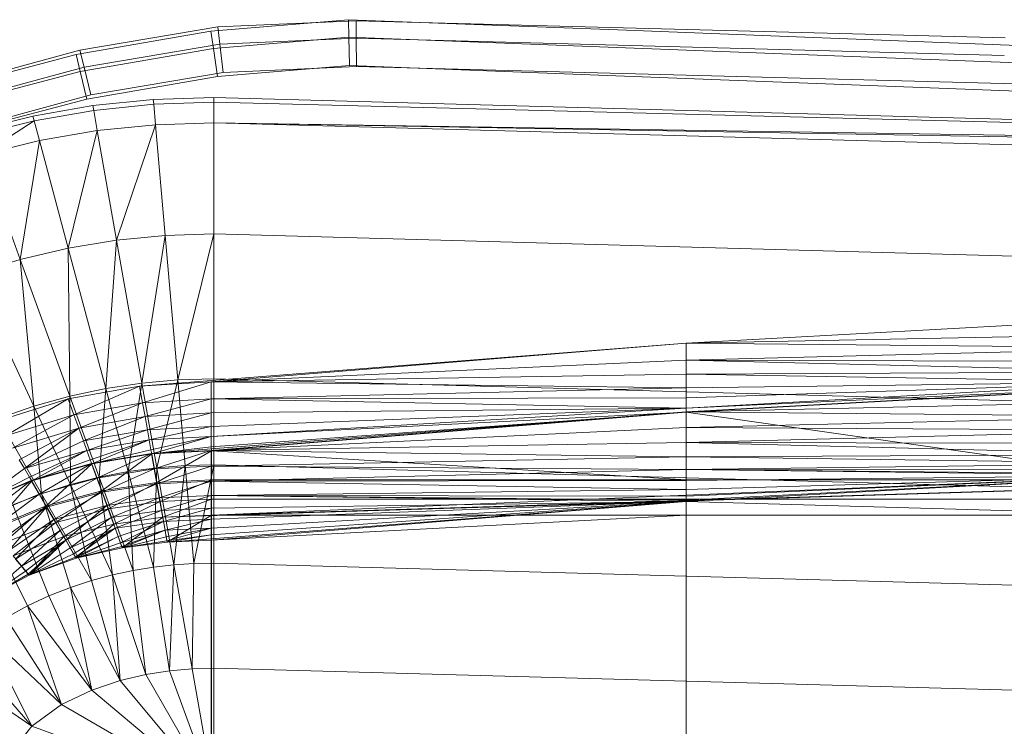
# Model space of a CAD drawing. Header units: metres. Extents: x 391.1 to 427.5, y 12.8 to 28.4.
# Tile 134 of 149: x 406.619 to 406.857, y 27.339 to 27.509. Entities that reach past the tile are written whole.
import ezdxf

# ---------------------------------------------------------------- set-up
doc = ezdxf.new("R2010")
doc.units = ezdxf.units.M
doc.layers.add('A-DETL-____-MBND', color=7, linetype='Continuous', lineweight=18)

# ---------------------------------------------------------------- blocks, each defined once
blk = doc.blocks.new('Family - Inodor PA-152420-03_TEL_P0A')
at = {"layer": 'A-DETL-____-MBND', "color": 253, "true_color": 0xaaaaaa}
for p, q in [((0.2158, 0.38396), (0.24905, 0.38674)), ((0.2158, 0.38396), (0.24905, 0.38674)), ((0.25093, 0.38648), (0.21744, 0.38501)), ((0.25093, 0.38648), (0.21744, 0.38501)), ((0.24905, 0.38674), (0.24916, 0.38251)), ((0.24916, 0.38251), (0.24905, 0.38674)), ((0.24905, 0.38674), (0.31422, 0.38426)), ((0.24905, 0.38674), (0.31422, 0.38426)), ((0.40793, 0.38234), (0.25093, 0.38648)), ((0.25093, 0.38648), (0.25097, 0.38225)), ((0.40793, 0.38234), (0.25093, 0.38648)), ((0.25097, 0.38225), (0.25093, 0.38648)), ((0.18317, 0.37834), (0.2158, 0.38396)), ((0.18317, 0.37834), (0.2158, 0.38396)), ((0.21744, 0.38501), (0.18411, 0.3794)), ((0.21744, 0.38501), (0.18411, 0.3794)), ((0.2158, 0.38396), (0.2164, 0.37977)), ((0.2164, 0.37977), (0.2158, 0.38396)), ((0.21744, 0.38501), (0.21793, 0.3808)), ((0.21793, 0.3808), (0.21744, 0.38501)), ((0.31422, 0.38426), (0.50472, 0.37687)), ((0.31422, 0.38426), (0.50472, 0.37687)), ((0.2164, 0.37977), (0.24916, 0.38251)), ((0.2164, 0.37977), (0.24916, 0.38251)), ((0.25097, 0.38225), (0.21793, 0.3808)), ((0.25097, 0.38225), (0.21793, 0.3808)), ((0.24916, 0.38251), (0.24933, 0.37566)), ((0.24933, 0.37566), (0.24916, 0.38251)), ((0.24916, 0.38251), (0.31404, 0.38004)), ((0.24916, 0.38251), (0.31404, 0.38004)), ((0.40776, 0.37812), (0.25097, 0.38225)), ((0.25097, 0.38225), (0.25103, 0.37541)), ((0.40776, 0.37812), (0.25097, 0.38225)), ((0.25103, 0.37541), (0.25097, 0.38225)), ((0.18411, 0.3794), (0.15186, 0.3706)), ((0.18411, 0.3794), (0.15186, 0.3706)), ((0.18411, 0.3794), (0.18512, 0.37527)), ((0.18512, 0.37527), (0.18411, 0.3794)), ((0.18417, 0.37421), (0.2164, 0.37977)), ((0.18417, 0.37421), (0.2164, 0.37977)), ((0.21793, 0.3808), (0.18512, 0.37527)), ((0.21793, 0.3808), (0.18512, 0.37527)), ((0.2164, 0.37977), (0.21736, 0.37298)), ((0.21736, 0.37298), (0.2164, 0.37977)), ((0.21793, 0.3808), (0.21873, 0.37399)), ((0.21873, 0.37399), (0.21793, 0.3808)), ((0.31404, 0.38004), (0.50425, 0.37265)), ((0.31404, 0.38004), (0.50425, 0.37265)), ((0.15122, 0.3699), (0.18317, 0.37834)), ((0.15122, 0.3699), (0.18317, 0.37834)), ((0.18317, 0.37834), (0.18417, 0.37421)), ((0.18417, 0.37421), (0.18317, 0.37834)), ((0.15261, 0.36588), (0.18417, 0.37421)), ((0.15261, 0.36588), (0.18417, 0.37421)), ((0.18512, 0.37527), (0.15326, 0.36659)), ((0.18512, 0.37527), (0.15326, 0.36659)), ((0.18417, 0.37421), (0.18578, 0.36754)), ((0.18578, 0.36754), (0.18417, 0.37421)), ((0.18512, 0.37527), (0.18674, 0.3686)), ((0.18674, 0.3686), (0.18512, 0.37527)), ((0.24933, 0.37566), (0.21736, 0.37298)), ((0.21736, 0.37298), (0.24933, 0.37566)), ((0.24933, 0.37566), (0.21736, 0.37298)), ((0.24933, 0.37566), (0.21736, 0.37298)), ((0.25103, 0.37541), (0.21873, 0.37399)), ((0.25103, 0.37541), (0.21873, 0.37399)), ((0.31375, 0.3732), (0.24933, 0.37566)), ((0.24933, 0.37566), (0.31375, 0.3732)), ((0.31375, 0.3732), (0.24933, 0.37566)), ((0.31375, 0.3732), (0.24933, 0.37566)), ((0.40749, 0.37128), (0.25103, 0.37541)), ((0.40749, 0.37128), (0.25103, 0.37541)), ((0.21736, 0.37298), (0.18578, 0.36754)), ((0.18578, 0.36754), (0.21736, 0.37298)), ((0.21736, 0.37298), (0.18578, 0.36754)), ((0.21736, 0.37298), (0.18578, 0.36754)), ((0.21873, 0.37399), (0.18674, 0.3686)), ((0.21873, 0.37399), (0.18674, 0.3686)), ((0.5035, 0.36584), (0.31375, 0.3732)), ((0.31375, 0.3732), (0.5035, 0.36584)), ((0.5035, 0.36584), (0.31375, 0.3732)), ((0.5035, 0.36584), (0.31375, 0.3732)), ((0.72691, 0.36417), (0.40749, 0.37128)), ((0.72691, 0.36417), (0.40749, 0.37128)), ((0.18578, 0.36754), (0.15485, 0.35938)), ((0.15485, 0.35938), (0.18578, 0.36754)), ((0.18578, 0.36754), (0.15485, 0.35938)), ((0.18578, 0.36754), (0.15485, 0.35938)), ((0.18674, 0.3686), (0.15553, 0.36009)), ((0.18674, 0.3686), (0.15553, 0.36009)), ((0.18724, 0.36596), (0.20186, 0.36747)), ((0.20186, 0.36747), (0.21652, 0.36797)), ((0.20196, 0.36629), (0.20186, 0.36747)), ((0.21652, 0.36797), (0.21652, 0.36678)), ((0.21652, 0.36797), (0.7262, 0.35389)), ((0.1727, 0.36344), (0.18724, 0.36596)), ((0.18745, 0.36479), (0.17301, 0.36229)), ((0.18745, 0.36479), (0.18724, 0.36596)), ((0.20196, 0.36629), (0.18745, 0.36479)), ((0.1883, 0.35992), (0.18745, 0.36479)), ((0.21652, 0.36678), (0.20196, 0.36629)), ((0.20239, 0.36136), (0.20196, 0.36629)), ((0.7262, 0.35389), (0.21652, 0.36678)), ((0.21652, 0.36678), (0.21652, 0.36184)), ((0.1583, 0.35988), (0.1727, 0.36344)), ((0.17301, 0.36229), (0.1587, 0.35877)), ((0.17301, 0.36229), (0.16039, 0.35412)), ((0.17301, 0.36229), (0.1727, 0.36344)), ((0.17429, 0.35751), (0.17301, 0.36229)), ((0.1883, 0.35992), (0.17429, 0.35751)), ((0.1883, 0.35992), (0.18126, 0.3315)), ((0.20239, 0.36136), (0.1883, 0.35992)), ((0.19298, 0.33342), (0.1883, 0.35992)), ((0.20239, 0.36136), (0.19298, 0.33342)), ((0.21652, 0.36184), (0.20239, 0.36136)), ((0.20474, 0.33457), (0.20239, 0.36136)), ((0.7262, 0.35389), (0.21652, 0.36184)), ((0.7262, 0.35271), (0.21652, 0.36184)), ((0.7262, 0.34776), (0.21652, 0.36184)), ((0.21652, 0.33495), (0.21652, 0.36184)), ((0.17429, 0.35751), (0.16039, 0.35412)), ((0.17429, 0.35751), (0.16961, 0.32879)), ((0.18126, 0.3315), (0.17429, 0.35751)), ((0.16961, 0.32879), (0.16039, 0.35412)), ((0.20474, 0.33457), (0.19298, 0.33342)), ((0.20474, 0.33457), (0.19907, 0.29889)), ((0.21652, 0.33495), (0.20474, 0.33457)), ((0.20779, 0.29966), (0.20474, 0.33457)), ((0.21652, 0.33495), (0.20779, 0.29966)), ((0.7262, 0.32087), (0.21652, 0.33495)), ((0.21652, 0.29991), (0.21652, 0.33495)), ((0.18126, 0.3315), (0.16961, 0.32879)), ((0.19298, 0.33342), (0.18126, 0.3315)), ((0.19035, 0.29759), (0.18126, 0.3315)), ((0.18126, 0.3315), (0.18164, 0.29575)), ((0.19298, 0.33342), (0.19035, 0.29759)), ((0.19907, 0.29889), (0.19298, 0.33342)), ((0.16961, 0.32879), (0.15807, 0.32526)), ((0.18164, 0.29575), (0.16961, 0.32879)), ((0.16961, 0.32879), (0.17296, 0.29333)), ((0.17296, 0.29333), (0.15807, 0.32526)), ((0.44565, 0.31489), (0.33076, 0.30854)), ((0.44566, 0.31079), (0.33076, 0.30854)), ((0.44566, 0.31079), (0.33076, 0.30854)), ((0.33076, 0.30854), (0.19854, 0.29818)), ((0.33076, 0.30854), (0.21587, 0.2992)), ((0.33076, 0.30854), (0.21587, 0.2992)), ((0.44566, 0.30737), (0.33076, 0.30854)), ((0.33076, 0.30854), (0.44566, 0.30737)), ((0.33076, 0.30854), (0.33077, 0.30444)), ((0.33076, 0.30854), (0.33077, 0.30444)), ((0.44566, 0.30737), (0.33077, 0.30444)), ((0.44566, 0.30737), (0.33077, 0.30444)), ((0.33077, 0.30444), (0.21587, 0.2992)), ((0.33077, 0.30444), (0.21587, 0.2992)), ((0.44566, 0.30409), (0.33077, 0.30444)), ((0.33077, 0.30444), (0.44566, 0.30409)), ((0.33077, 0.30444), (0.44566, 0.30165)), ((0.33077, 0.30444), (0.44566, 0.30165)), ((0.33077, 0.30444), (0.33077, 0.30102)), ((0.33077, 0.30444), (0.33077, 0.30102)), ((0.33077, 0.30102), (0.21587, 0.2992)), ((0.33077, 0.30102), (0.21587, 0.2992)), ((0.44566, 0.30165), (0.33077, 0.30102)), ((0.44566, 0.30165), (0.33077, 0.30102)), ((0.44566, 0.2992), (0.33077, 0.30102)), ((0.33077, 0.30102), (0.44566, 0.2992)), ((0.33077, 0.30102), (0.33077, 0.29774)), ((0.33077, 0.30102), (0.33077, 0.29774)), ((0.19854, 0.29818), (0.18124, 0.29507)), ((0.19854, 0.29818), (0.18265, 0.29122)), ((0.19854, 0.29818), (0.18265, 0.29122)), ((0.19907, 0.29889), (0.19035, 0.29759)), ((0.19907, 0.29889), (0.19574, 0.27748)), ((0.21587, 0.2992), (0.19854, 0.29818)), ((0.21587, 0.2992), (0.19854, 0.29818)), ((0.19926, 0.29414), (0.19854, 0.29818)), ((0.19854, 0.29818), (0.19926, 0.29414)), ((0.20779, 0.29966), (0.19907, 0.29889)), ((0.20268, 0.27842), (0.19907, 0.29889)), ((0.21587, 0.2992), (0.19926, 0.29414)), ((0.21587, 0.2992), (0.19926, 0.29414)), ((0.20779, 0.29966), (0.20268, 0.27842)), ((0.21652, 0.29991), (0.20779, 0.29966)), ((0.2096, 0.27898), (0.20779, 0.29966)), ((0.33077, 0.29774), (0.21587, 0.2992)), ((0.21587, 0.2992), (0.33077, 0.29774)), ((0.21587, 0.2992), (0.21587, 0.2951)), ((0.21587, 0.2992), (0.21587, 0.2951)), ((0.7262, 0.28584), (0.21652, 0.29991)), ((0.21652, 0.27916), (0.21652, 0.29991)), ((0.44566, 0.2992), (0.33077, 0.29774)), ((0.44566, 0.2992), (0.33077, 0.29285)), ((0.44566, 0.2992), (0.33077, 0.29531)), ((0.44566, 0.2992), (0.33077, 0.29774)), ((0.44566, 0.2992), (0.33077, 0.29285)), ((0.44566, 0.2992), (0.33077, 0.29531)), ((0.44572, 0.2982), (0.33077, 0.29285)), ((0.44572, 0.2982), (0.33077, 0.29285)), ((0.44571, 0.29829), (0.33082, 0.29195)), ((0.44572, 0.2982), (0.33082, 0.29185)), ((0.44572, 0.2982), (0.33082, 0.29185)), ((0.18164, 0.29575), (0.17296, 0.29333)), ((0.19035, 0.29759), (0.18164, 0.29575)), ((0.18878, 0.27613), (0.18164, 0.29575)), ((0.18164, 0.29575), (0.1818, 0.27436)), ((0.19035, 0.29759), (0.18878, 0.27613)), ((0.19574, 0.27748), (0.19035, 0.29759)), ((0.33077, 0.29774), (0.21587, 0.2951)), ((0.33077, 0.29774), (0.21587, 0.2951)), ((0.33077, 0.29531), (0.33077, 0.29774)), ((0.33077, 0.29774), (0.33077, 0.29531)), ((0.18124, 0.29507), (0.16404, 0.28969)), ((0.17296, 0.29333), (0.16433, 0.29031)), ((0.18124, 0.29507), (0.16609, 0.28614)), ((0.18124, 0.29507), (0.16609, 0.28614)), ((0.1818, 0.27436), (0.17296, 0.29333)), ((0.17296, 0.29333), (0.17482, 0.27214)), ((0.18265, 0.29122), (0.18124, 0.29507)), ((0.18124, 0.29507), (0.18265, 0.29122)), ((0.19926, 0.29414), (0.18265, 0.29122)), ((0.19926, 0.29414), (0.18265, 0.29122)), ((0.19926, 0.29414), (0.18381, 0.28801)), ((0.19926, 0.29414), (0.18381, 0.28801)), ((0.21587, 0.2951), (0.19926, 0.29414)), ((0.21587, 0.2951), (0.19926, 0.29414)), ((0.19985, 0.29078), (0.19926, 0.29414)), ((0.19926, 0.29414), (0.19985, 0.29078)), ((0.21587, 0.2951), (0.19985, 0.29078)), ((0.21587, 0.2951), (0.19985, 0.29078)), ((0.33077, 0.29531), (0.21587, 0.2951)), ((0.33077, 0.29531), (0.21587, 0.2951)), ((0.33077, 0.29285), (0.21587, 0.2951)), ((0.21587, 0.2951), (0.33077, 0.29285)), ((0.21587, 0.2951), (0.21587, 0.29168)), ((0.21587, 0.2951), (0.21587, 0.29168)), ((0.33077, 0.29285), (0.33077, 0.29531)), ((0.33077, 0.29531), (0.33077, 0.29285)), ((0.44571, 0.29452), (0.33082, 0.29195)), ((0.44571, 0.29452), (0.33082, 0.29195)), ((0.18265, 0.29122), (0.16609, 0.28614)), ((0.18265, 0.29122), (0.16609, 0.28614)), ((0.18265, 0.29122), (0.1678, 0.28318)), ((0.18265, 0.29122), (0.1678, 0.28318)), ((0.18381, 0.28801), (0.18265, 0.29122)), ((0.18265, 0.29122), (0.18381, 0.28801)), ((0.19985, 0.29078), (0.18381, 0.28801)), ((0.19985, 0.29078), (0.18381, 0.28801)), ((0.19985, 0.29078), (0.18494, 0.28492)), ((0.19985, 0.29078), (0.18494, 0.28492)), ((0.21587, 0.29168), (0.19985, 0.29078)), ((0.21587, 0.29168), (0.19985, 0.29078)), ((0.20042, 0.28755), (0.19985, 0.29078)), ((0.19985, 0.29078), (0.20042, 0.28755)), ((0.21587, 0.29168), (0.20042, 0.28755)), ((0.21587, 0.29168), (0.20042, 0.28755)), ((0.33082, 0.29195), (0.20142, 0.28184)), ((0.33077, 0.29285), (0.21587, 0.29168)), ((0.33077, 0.29285), (0.21587, 0.28596)), ((0.33077, 0.29285), (0.21587, 0.2884)), ((0.33077, 0.29285), (0.21587, 0.29168)), ((0.33077, 0.29285), (0.21587, 0.28596)), ((0.33077, 0.29285), (0.21587, 0.2884)), ((0.33082, 0.29195), (0.21587, 0.28261)), ((0.33082, 0.29195), (0.21587, 0.28261)), ((0.33082, 0.29185), (0.21587, 0.28596)), ((0.33082, 0.29185), (0.21587, 0.28351)), ((0.33082, 0.29185), (0.21587, 0.28596)), ((0.33082, 0.29185), (0.21587, 0.28351)), ((0.21587, 0.2884), (0.21587, 0.29168)), ((0.21587, 0.29168), (0.21587, 0.2884)), ((0.33082, 0.29185), (0.21593, 0.28251)), ((0.33082, 0.29185), (0.21593, 0.28251)), ((0.33082, 0.29185), (0.33077, 0.29285)), ((0.33077, 0.29285), (0.33082, 0.29185)), ((0.44571, 0.29086), (0.33082, 0.29195)), ((0.33082, 0.29195), (0.44571, 0.29086)), ((0.33082, 0.29195), (0.33082, 0.28818)), ((0.33082, 0.29195), (0.33082, 0.28818)), ((0.44571, 0.27553), (0.33082, 0.29185)), ((0.33082, 0.29185), (0.33082, 0.27553)), ((0.33082, 0.29185), (0.44571, 0.27553)), ((0.33082, 0.29185), (0.33082, 0.27553)), ((0.44571, 0.29086), (0.33082, 0.28818)), ((0.44571, 0.29086), (0.33082, 0.28818)), ((0.17482, 0.27214), (0.16433, 0.29031)), ((0.21587, 0.2884), (0.20042, 0.28755)), ((0.21587, 0.2884), (0.20042, 0.28755)), ((0.21587, 0.2884), (0.20085, 0.28515)), ((0.21587, 0.2884), (0.20085, 0.28515)), ((0.21587, 0.28596), (0.21587, 0.2884)), ((0.21587, 0.2884), (0.21587, 0.28596)), ((0.18381, 0.28801), (0.1678, 0.28318)), ((0.18381, 0.28801), (0.1678, 0.28318)), ((0.18381, 0.28801), (0.16944, 0.28034)), ((0.18381, 0.28801), (0.16944, 0.28034)), ((0.18381, 0.28801), (0.17066, 0.27823)), ((0.18381, 0.28801), (0.17066, 0.27823)), ((0.18494, 0.28492), (0.18381, 0.28801)), ((0.18381, 0.28801), (0.18494, 0.28492)), ((0.20042, 0.28755), (0.18494, 0.28492)), ((0.20042, 0.28755), (0.18494, 0.28492)), ((0.20042, 0.28755), (0.18577, 0.28263)), ((0.20042, 0.28755), (0.18577, 0.28263)), ((0.20085, 0.28515), (0.20042, 0.28755)), ((0.20042, 0.28755), (0.20085, 0.28515)), ((0.21587, 0.28596), (0.20085, 0.28515)), ((0.21587, 0.28596), (0.20085, 0.28515)), ((0.21587, 0.28596), (0.20127, 0.28273)), ((0.21587, 0.28596), (0.20127, 0.28273)), ((0.21587, 0.28596), (0.2015, 0.28176)), ((0.21587, 0.28596), (0.2015, 0.28176)), ((0.33082, 0.28818), (0.21587, 0.28261)), ((0.33082, 0.28818), (0.21587, 0.28261)), ((0.21587, 0.28351), (0.21587, 0.28596)), ((0.21587, 0.28596), (0.21587, 0.28351)), ((0.44571, 0.28743), (0.33082, 0.28818)), ((0.33082, 0.28818), (0.44571, 0.28743)), ((0.33082, 0.28818), (0.33082, 0.28452)), ((0.33082, 0.28818), (0.33082, 0.28452)), ((0.44571, 0.28743), (0.33082, 0.28452)), ((0.44571, 0.28743), (0.33082, 0.28452)), ((0.18494, 0.28492), (0.17066, 0.27823)), ((0.18494, 0.28492), (0.17066, 0.27823)), ((0.18577, 0.28263), (0.18494, 0.28492)), ((0.18494, 0.28492), (0.18577, 0.28263)), ((0.20085, 0.28515), (0.18577, 0.28263)), ((0.20085, 0.28515), (0.18577, 0.28263)), ((0.20085, 0.28515), (0.18661, 0.28033)), ((0.20085, 0.28515), (0.18661, 0.28033)), ((0.20085, 0.28515), (0.187, 0.27941)), ((0.20085, 0.28515), (0.187, 0.27941)), ((0.20127, 0.28273), (0.20085, 0.28515)), ((0.20085, 0.28515), (0.20127, 0.28273)), ((0.21587, 0.28351), (0.2015, 0.28176)), ((0.21587, 0.28351), (0.2015, 0.28176)), ((0.33082, 0.28452), (0.21587, 0.28261)), ((0.33082, 0.28452), (0.21587, 0.28261)), ((0.21593, 0.28251), (0.21587, 0.28351)), ((0.21587, 0.28351), (0.21593, 0.28251)), ((0.44571, 0.28433), (0.33082, 0.28452)), ((0.33082, 0.28452), (0.44571, 0.28433)), ((0.33082, 0.28452), (0.44571, 0.28165)), ((0.33082, 0.28452), (0.33082, 0.28109)), ((0.33082, 0.28452), (0.44571, 0.28165)), ((0.33082, 0.28452), (0.33082, 0.28109)), ((0.18577, 0.28263), (0.17066, 0.27823)), ((0.18577, 0.28263), (0.17066, 0.27823)), ((0.18577, 0.28263), (0.17189, 0.27611)), ((0.18577, 0.28263), (0.17189, 0.27611)), ((0.18577, 0.28263), (0.17243, 0.27527)), ((0.18577, 0.28263), (0.17243, 0.27527)), ((0.18661, 0.28033), (0.18577, 0.28263)), ((0.18577, 0.28263), (0.18661, 0.28033)), ((0.20142, 0.28184), (0.18691, 0.27948)), ((0.20127, 0.28273), (0.187, 0.27941)), ((0.20127, 0.28273), (0.187, 0.27941)), ((0.2015, 0.28176), (0.187, 0.27941)), ((0.2015, 0.28176), (0.187, 0.27941)), ((0.20142, 0.28184), (0.1882, 0.27593)), ((0.20142, 0.28184), (0.1882, 0.27593)), ((0.2015, 0.28176), (0.18939, 0.27285)), ((0.2015, 0.28176), (0.18939, 0.27285)), ((0.2015, 0.28176), (0.20127, 0.28273)), ((0.20127, 0.28273), (0.2015, 0.28176)), ((0.21587, 0.28261), (0.20142, 0.28184)), ((0.21587, 0.28261), (0.20142, 0.28184)), ((0.20208, 0.27813), (0.20142, 0.28184)), ((0.20142, 0.28184), (0.20208, 0.27813)), ((0.21593, 0.28251), (0.2015, 0.28176)), ((0.21593, 0.28251), (0.2015, 0.28176)), ((0.20271, 0.27488), (0.2015, 0.28176)), ((0.2015, 0.28176), (0.20271, 0.27488)), ((0.21587, 0.28261), (0.20208, 0.27813)), ((0.21587, 0.28261), (0.20208, 0.27813)), ((0.21593, 0.28251), (0.20271, 0.27488)), ((0.21593, 0.28251), (0.20271, 0.27488)), ((0.7256, 0.28259), (0.2042, 0.26645)), ((0.33082, 0.28109), (0.21587, 0.28261)), ((0.21587, 0.28261), (0.33082, 0.28109)), ((0.21587, 0.28261), (0.21587, 0.27883)), ((0.21587, 0.28261), (0.21587, 0.27883)), ((0.7256, 0.28259), (0.21593, 0.26697)), ((0.7256, 0.28259), (0.21593, 0.26697)), ((0.33082, 0.27553), (0.21593, 0.28251)), ((0.21593, 0.28251), (0.33082, 0.27553)), ((0.21593, 0.28251), (0.21593, 0.27553)), ((0.21593, 0.28251), (0.21593, 0.27553)), ((0.44571, 0.28165), (0.33082, 0.28109)), ((0.44571, 0.28165), (0.33082, 0.28109)), ((0.17066, 0.27823), (0.16944, 0.28034)), ((0.16944, 0.28034), (0.17066, 0.27823)), ((0.18691, 0.27948), (0.17234, 0.27532)), ((0.18661, 0.28033), (0.17243, 0.27527)), ((0.18661, 0.28033), (0.17243, 0.27527)), ((0.187, 0.27941), (0.17243, 0.27527)), ((0.187, 0.27941), (0.17243, 0.27527)), ((0.18691, 0.27948), (0.17422, 0.27206)), ((0.18691, 0.27948), (0.17422, 0.27206)), ((0.187, 0.27941), (0.17592, 0.26923)), ((0.187, 0.27941), (0.17592, 0.26923)), ((0.187, 0.27941), (0.18661, 0.28033)), ((0.18661, 0.28033), (0.187, 0.27941)), ((0.1882, 0.27593), (0.18691, 0.27948)), ((0.18691, 0.27948), (0.1882, 0.27593)), ((0.18939, 0.27285), (0.187, 0.27941)), ((0.187, 0.27941), (0.18939, 0.27285)), ((0.21587, 0.27883), (0.20208, 0.27813)), ((0.21587, 0.27883), (0.20208, 0.27813)), ((0.2096, 0.27898), (0.20268, 0.27842)), ((0.21587, 0.27883), (0.20272, 0.27452)), ((0.21587, 0.27883), (0.20272, 0.27452)), ((0.2096, 0.27898), (0.20681, 0.25495)), ((0.21652, 0.27916), (0.2096, 0.27898)), ((0.21167, 0.25528), (0.2096, 0.27898)), ((0.21652, 0.27916), (0.21167, 0.25528)), ((0.33082, 0.28109), (0.21587, 0.27883)), ((0.33082, 0.28109), (0.21587, 0.27883)), ((0.33082, 0.27799), (0.21587, 0.27883)), ((0.21587, 0.27883), (0.33082, 0.27799)), ((0.21587, 0.27883), (0.21587, 0.27518)), ((0.21587, 0.27883), (0.21587, 0.27518)), ((0.7262, 0.26508), (0.21652, 0.27916)), ((0.21652, 0.25539), (0.21652, 0.27916)), ((0.44571, 0.27948), (0.33082, 0.28109)), ((0.33082, 0.28109), (0.44571, 0.27948)), ((0.33082, 0.28109), (0.33082, 0.27799)), ((0.33082, 0.28109), (0.33082, 0.27799)), ((0.44571, 0.27948), (0.33082, 0.27799)), ((0.44571, 0.27948), (0.33082, 0.27799)), ((0.17066, 0.27823), (0.15796, 0.26903)), ((0.17066, 0.27823), (0.15796, 0.26903)), ((0.17189, 0.27611), (0.17066, 0.27823)), ((0.17066, 0.27823), (0.17189, 0.27611)), ((0.20208, 0.27813), (0.1882, 0.27593)), ((0.20208, 0.27813), (0.1882, 0.27593)), ((0.19574, 0.27748), (0.18878, 0.27613)), ((0.20208, 0.27813), (0.18945, 0.2725)), ((0.20208, 0.27813), (0.18945, 0.2725)), ((0.20268, 0.27842), (0.19574, 0.27748)), ((0.20192, 0.2544), (0.19574, 0.27748)), ((0.19574, 0.27748), (0.19698, 0.2536)), ((0.20268, 0.27842), (0.20192, 0.2544)), ((0.20272, 0.27452), (0.20208, 0.27813)), ((0.20208, 0.27813), (0.20272, 0.27452)), ((0.20681, 0.25495), (0.20268, 0.27842)), ((0.33082, 0.27799), (0.21587, 0.27518)), ((0.33082, 0.27799), (0.21587, 0.27518)), ((0.44571, 0.27659), (0.21593, 0.26697)), ((0.44571, 0.27659), (0.21593, 0.26697)), ((0.44571, 0.27788), (0.33082, 0.27799)), ((0.33082, 0.27799), (0.44571, 0.27788)), ((0.33082, 0.27799), (0.44571, 0.2769)), ((0.33082, 0.27799), (0.44571, 0.2769)), ((0.33082, 0.27799), (0.44571, 0.27659)), ((0.33082, 0.27799), (0.44571, 0.27659)), ((0.33082, 0.27799), (0.33082, 0.27531)), ((0.33082, 0.27799), (0.33082, 0.27531)), ((0.44571, 0.27659), (0.33082, 0.27024)), ((0.44571, 0.27659), (0.33082, 0.27024)), ((0.44571, 0.27659), (0.33082, 0.27024)), ((0.44571, 0.27659), (0.33082, 0.27531)), ((0.44571, 0.27659), (0.33082, 0.27314)), ((0.44571, 0.27659), (0.33082, 0.27531)), ((0.44571, 0.27659), (0.33082, 0.27154)), ((0.44571, 0.27659), (0.33082, 0.27314)), ((0.44571, 0.27659), (0.33082, 0.27056)), ((0.44571, 0.27659), (0.33082, 0.27154)), ((0.44571, 0.27659), (0.33082, 0.27024)), ((0.44571, 0.27659), (0.33082, 0.27056)), ((0.17234, 0.27532), (0.15785, 0.26907)), ((0.17189, 0.27611), (0.15796, 0.26903)), ((0.17189, 0.27611), (0.15796, 0.26903)), ((0.17243, 0.27527), (0.15796, 0.26903)), ((0.17243, 0.27527), (0.15796, 0.26903)), ((0.17234, 0.27532), (0.16028, 0.26618)), ((0.17234, 0.27532), (0.16028, 0.26618)), ((0.17243, 0.27527), (0.16244, 0.26369)), ((0.17243, 0.27527), (0.16244, 0.26369)), ((0.17243, 0.27527), (0.17189, 0.27611)), ((0.17189, 0.27611), (0.17243, 0.27527)), ((0.17422, 0.27206), (0.17234, 0.27532)), ((0.17234, 0.27532), (0.17422, 0.27206)), ((0.17592, 0.26923), (0.17243, 0.27527)), ((0.17243, 0.27527), (0.17592, 0.26923)), ((0.1882, 0.27593), (0.17422, 0.27206)), ((0.1882, 0.27593), (0.17422, 0.27206)), ((0.1818, 0.27436), (0.17482, 0.27214)), ((0.1882, 0.27593), (0.17605, 0.26889)), ((0.1882, 0.27593), (0.17605, 0.26889)), ((0.18878, 0.27613), (0.1818, 0.27436)), ((0.19198, 0.25254), (0.1818, 0.27436)), ((0.1818, 0.27436), (0.18692, 0.25119)), ((0.18945, 0.2725), (0.1882, 0.27593)), ((0.1882, 0.27593), (0.18945, 0.2725)), ((0.19698, 0.2536), (0.18878, 0.27613)), ((0.18878, 0.27613), (0.19198, 0.25254)), ((0.20271, 0.27488), (0.18939, 0.27285)), ((0.20271, 0.27488), (0.18939, 0.27285)), ((0.20272, 0.27452), (0.18945, 0.2725)), ((0.20272, 0.27452), (0.18945, 0.2725)), ((0.20272, 0.27452), (0.19063, 0.26927)), ((0.20272, 0.27452), (0.19063, 0.26927)), ((0.20271, 0.27488), (0.19099, 0.26846)), ((0.20271, 0.27488), (0.19099, 0.26846)), ((0.21593, 0.27553), (0.20271, 0.27488)), ((0.21593, 0.27553), (0.20271, 0.27488)), ((0.20352, 0.27028), (0.20271, 0.27488)), ((0.20271, 0.27488), (0.20352, 0.27028)), ((0.21587, 0.27518), (0.20272, 0.27452)), ((0.21587, 0.27518), (0.20272, 0.27452)), ((0.20331, 0.27114), (0.20272, 0.27452)), ((0.20272, 0.27452), (0.20331, 0.27114)), ((0.21587, 0.27518), (0.20331, 0.27114)), ((0.21587, 0.27518), (0.20331, 0.27114)), ((0.21593, 0.27553), (0.20352, 0.27028)), ((0.21593, 0.27553), (0.20352, 0.27028)), ((0.33082, 0.27531), (0.21587, 0.27518)), ((0.33082, 0.27531), (0.21587, 0.27518)), ((0.33082, 0.27314), (0.21587, 0.27518)), ((0.21587, 0.27518), (0.33082, 0.27314)), ((0.21587, 0.27518), (0.21587, 0.27175)), ((0.21587, 0.27518), (0.21587, 0.27175)), ((0.33082, 0.27553), (0.21593, 0.27553)), ((0.33082, 0.27553), (0.21593, 0.27553)), ((0.21593, 0.27553), (0.21593, 0.27086)), ((0.21593, 0.27553), (0.21593, 0.27086)), ((0.44571, 0.27553), (0.33082, 0.27553)), ((0.44571, 0.27553), (0.33082, 0.27553)), ((0.33082, 0.27553), (0.33082, 0.27086)), ((0.33082, 0.27553), (0.33082, 0.27086)), ((0.33082, 0.27314), (0.33082, 0.27531)), ((0.33082, 0.27531), (0.33082, 0.27314)), ((0.17422, 0.27206), (0.16028, 0.26618)), ((0.17422, 0.27206), (0.16028, 0.26618)), ((0.17422, 0.27206), (0.16263, 0.26338)), ((0.17422, 0.27206), (0.16263, 0.26338)), ((0.17482, 0.27214), (0.16785, 0.26942)), ((0.17605, 0.26889), (0.17422, 0.27206)), ((0.17422, 0.27206), (0.17605, 0.26889)), ((0.18692, 0.25119), (0.17482, 0.27214)), ((0.17482, 0.27214), (0.18179, 0.24951)), ((0.18939, 0.27285), (0.17592, 0.26923)), ((0.18939, 0.27285), (0.17592, 0.26923)), ((0.18945, 0.2725), (0.17605, 0.26889)), ((0.18945, 0.2725), (0.17605, 0.26889)), ((0.18945, 0.2725), (0.17777, 0.26592)), ((0.18945, 0.2725), (0.17777, 0.26592)), ((0.18939, 0.27285), (0.17826, 0.26518)), ((0.18939, 0.27285), (0.17826, 0.26518)), ((0.19099, 0.26846), (0.18939, 0.27285)), ((0.18939, 0.27285), (0.19099, 0.26846)), ((0.19063, 0.26927), (0.18945, 0.2725)), ((0.18945, 0.2725), (0.19063, 0.26927)), ((0.21587, 0.27175), (0.20331, 0.27114)), ((0.21587, 0.27175), (0.20331, 0.27114)), ((0.21587, 0.27175), (0.20385, 0.26809)), ((0.21587, 0.27175), (0.20385, 0.26809)), ((0.33082, 0.27314), (0.21587, 0.27175)), ((0.33082, 0.27314), (0.21587, 0.27175)), ((0.33082, 0.27154), (0.21587, 0.27175)), ((0.21587, 0.27175), (0.33082, 0.27154)), ((0.21587, 0.27175), (0.33082, 0.27056)), ((0.21587, 0.27175), (0.33082, 0.27056)), ((0.21587, 0.27175), (0.33082, 0.27024)), ((0.21587, 0.27175), (0.33082, 0.27024)), ((0.21587, 0.27175), (0.21587, 0.26864)), ((0.21587, 0.27175), (0.21587, 0.26864)), ((0.33082, 0.27154), (0.33082, 0.27314)), ((0.33082, 0.27314), (0.33082, 0.27154)), ((0.17592, 0.26923), (0.16244, 0.26369)), ((0.17592, 0.26923), (0.16244, 0.26369)), ((0.17592, 0.26923), (0.16545, 0.26011)), ((0.17592, 0.26923), (0.16545, 0.26011)), ((0.16785, 0.26942), (0.17661, 0.24748)), ((0.17826, 0.26518), (0.17592, 0.26923)), ((0.17592, 0.26923), (0.17826, 0.26518)), ((0.19063, 0.26927), (0.17777, 0.26592)), ((0.19063, 0.26927), (0.17777, 0.26592)), ((0.19063, 0.26927), (0.17932, 0.26323)), ((0.19063, 0.26927), (0.17932, 0.26323)), ((0.19063, 0.26927), (0.18066, 0.26091)), ((0.19063, 0.26927), (0.18066, 0.26091)), ((0.20331, 0.27114), (0.19063, 0.26927)), ((0.20331, 0.27114), (0.19063, 0.26927)), ((0.19169, 0.26636), (0.19063, 0.26927)), ((0.19063, 0.26927), (0.19169, 0.26636)), ((0.20352, 0.27028), (0.19099, 0.26846)), ((0.20352, 0.27028), (0.19099, 0.26846)), ((0.20331, 0.27114), (0.19169, 0.26636)), ((0.20331, 0.27114), (0.19169, 0.26636)), ((0.20352, 0.27028), (0.19232, 0.2648)), ((0.20352, 0.27028), (0.19232, 0.2648)), ((0.20385, 0.26809), (0.20331, 0.27114)), ((0.20331, 0.27114), (0.20385, 0.26809)), ((0.21593, 0.27086), (0.20352, 0.27028)), ((0.21593, 0.27086), (0.20352, 0.27028)), ((0.2042, 0.26645), (0.20352, 0.27028)), ((0.20352, 0.27028), (0.2042, 0.26645)), ((0.21593, 0.27086), (0.2042, 0.26645)), ((0.21593, 0.27086), (0.2042, 0.26645)), ((0.33082, 0.27024), (0.21587, 0.2609)), ((0.33082, 0.27024), (0.21587, 0.2609)), ((0.33082, 0.27024), (0.21587, 0.26864)), ((0.33082, 0.27024), (0.21587, 0.26597)), ((0.33082, 0.27024), (0.21587, 0.26864)), ((0.33082, 0.27024), (0.21587, 0.2638)), ((0.33082, 0.27024), (0.21587, 0.26597)), ((0.33082, 0.27024), (0.21587, 0.2622)), ((0.33082, 0.27024), (0.21587, 0.2638)), ((0.33082, 0.27024), (0.21587, 0.26122)), ((0.33082, 0.27024), (0.21587, 0.2622)), ((0.33082, 0.27024), (0.21587, 0.2609)), ((0.33082, 0.27024), (0.21587, 0.26122)), ((0.33082, 0.27086), (0.21593, 0.27086)), ((0.33082, 0.27086), (0.21593, 0.27086)), ((0.21593, 0.26697), (0.21593, 0.27086)), ((0.21593, 0.27086), (0.21593, 0.26697)), ((0.33082, 0.27024), (0.21593, 0.26697)), ((0.33082, 0.27024), (0.21593, 0.26697)), ((0.33082, 0.27056), (0.33082, 0.27154)), ((0.33082, 0.27154), (0.33082, 0.27056)), ((0.44571, 0.27086), (0.33082, 0.27086)), ((0.44571, 0.27086), (0.33082, 0.27086)), ((0.33082, 0.26697), (0.33082, 0.27086)), ((0.33082, 0.27086), (0.33082, 0.26697)), ((0.33082, 0.27024), (0.33082, 0.27056)), ((0.33082, 0.27056), (0.33082, 0.27024)), ((0.33082, 0.26697), (0.33082, 0.27024)), ((0.44571, 0.26697), (0.33082, 0.27024)), ((0.44571, 0.26697), (0.33082, 0.27024)), ((0.17605, 0.26889), (0.16263, 0.26338)), ((0.17605, 0.26889), (0.16263, 0.26338)), ((0.17605, 0.26889), (0.16483, 0.26075)), ((0.17605, 0.26889), (0.16483, 0.26075)), ((0.17605, 0.26889), (0.16682, 0.25837)), ((0.17605, 0.26889), (0.16682, 0.25837)), ((0.17777, 0.26592), (0.17605, 0.26889)), ((0.17605, 0.26889), (0.17777, 0.26592)), ((0.19099, 0.26846), (0.17826, 0.26518)), ((0.19099, 0.26846), (0.17826, 0.26518)), ((0.19099, 0.26846), (0.18021, 0.26181)), ((0.19099, 0.26846), (0.18021, 0.26181)), ((0.19232, 0.2648), (0.19099, 0.26846)), ((0.19099, 0.26846), (0.19232, 0.2648)), ((0.20385, 0.26809), (0.19169, 0.26636)), ((0.20385, 0.26809), (0.19169, 0.26636)), ((0.20385, 0.26809), (0.1926, 0.26384)), ((0.20385, 0.26809), (0.1926, 0.26384)), ((0.21587, 0.26864), (0.20385, 0.26809)), ((0.21587, 0.26864), (0.20385, 0.26809)), ((0.20431, 0.26545), (0.20385, 0.26809)), ((0.20385, 0.26809), (0.20431, 0.26545)), ((0.21593, 0.26697), (0.2042, 0.26645)), ((0.21593, 0.26697), (0.2042, 0.26645)), ((0.21593, 0.26697), (0.2042, 0.26645)), ((0.21593, 0.26697), (0.2042, 0.26645)), ((0.21587, 0.26864), (0.20431, 0.26545)), ((0.21587, 0.26864), (0.20431, 0.26545)), ((0.21593, 0.26697), (0.20519, 0.26047)), ((0.21593, 0.26697), (0.20519, 0.26047)), ((0.21587, 0.26597), (0.21587, 0.26864)), ((0.21587, 0.26864), (0.21587, 0.26597)), ((0.21587, 0.2609), (0.33082, 0.26697)), ((0.33082, 0.26697), (0.21587, 0.2609)), ((0.21587, 0.2609), (0.21593, 0.26697)), ((0.33082, 0.26697), (0.21587, 0.2609)), ((0.21587, 0.2609), (0.21593, 0.26697)), ((0.21587, 0.2609), (0.33082, 0.26697)), ((0.21593, 0.26697), (0.21587, 0.2609)), ((0.21593, 0.26697), (0.33082, 0.26697)), ((0.21593, 0.26697), (0.33082, 0.26697)), ((0.33082, 0.26697), (0.21593, 0.26697)), ((0.21593, 0.13288), (0.21593, 0.26697)), ((0.21593, 0.26697), (0.21593, 0.13288)), ((0.33082, 0.26697), (0.21593, 0.26697)), ((0.33082, 0.26697), (0.21593, 0.26697)), ((0.33082, 0.26697), (0.44571, 0.26697)), ((0.44571, 0.26697), (0.33082, 0.26697)), ((0.33082, 0.26697), (0.33082, 0.13288)), ((0.33082, 0.26697), (0.33082, 0.13288)), ((0.44571, 0.26697), (0.33082, 0.26697)), ((0.44571, 0.26697), (0.33082, 0.26697)), ((0.33082, 0.26697), (0.33082, 0.13288)), ((0.33082, 0.26697), (0.33082, 0.13288)), ((0.16093, 0.26617), (0.1714, 0.24503)), ((0.17826, 0.26518), (0.16545, 0.26011)), ((0.17826, 0.26518), (0.16545, 0.26011)), ((0.17777, 0.26592), (0.16682, 0.25837)), ((0.17777, 0.26592), (0.16682, 0.25837)), ((0.17826, 0.26518), (0.16795, 0.25712)), ((0.17826, 0.26518), (0.16795, 0.25712)), ((0.17777, 0.26592), (0.16855, 0.25632)), ((0.17777, 0.26592), (0.16855, 0.25632)), ((0.17932, 0.26323), (0.17777, 0.26592)), ((0.17777, 0.26592), (0.17932, 0.26323)), ((0.18021, 0.26181), (0.17826, 0.26518)), ((0.17826, 0.26518), (0.18021, 0.26181)), ((0.19232, 0.2648), (0.18021, 0.26181)), ((0.19232, 0.2648), (0.18021, 0.26181)), ((0.19232, 0.2648), (0.18021, 0.26181)), ((0.19169, 0.26636), (0.18066, 0.26091)), ((0.19169, 0.26636), (0.18066, 0.26091)), ((0.19169, 0.26636), (0.18174, 0.25903)), ((0.19169, 0.26636), (0.18174, 0.25903)), ((0.19232, 0.2648), (0.18319, 0.25653)), ((0.19232, 0.2648), (0.18319, 0.25653)), ((0.1926, 0.26384), (0.19169, 0.26636)), ((0.19169, 0.26636), (0.1926, 0.26384)), ((0.2042, 0.26645), (0.19232, 0.2648)), ((0.2042, 0.26645), (0.19232, 0.2648)), ((0.2042, 0.26645), (0.19232, 0.2648)), ((0.19434, 0.25908), (0.19232, 0.2648)), ((0.19232, 0.2648), (0.19434, 0.25908)), ((0.20431, 0.26545), (0.1926, 0.26384)), ((0.20431, 0.26545), (0.1926, 0.26384)), ((0.20431, 0.26545), (0.19335, 0.2618)), ((0.20431, 0.26545), (0.19335, 0.2618)), ((0.20431, 0.26545), (0.19389, 0.2603)), ((0.20431, 0.26545), (0.19389, 0.2603)), ((0.2042, 0.26645), (0.19434, 0.25908)), ((0.2042, 0.26645), (0.19434, 0.25908)), ((0.20519, 0.26047), (0.2042, 0.26645)), ((0.2042, 0.26645), (0.20519, 0.26047)), ((0.21587, 0.26597), (0.20431, 0.26545)), ((0.21587, 0.26597), (0.20431, 0.26545)), ((0.20469, 0.26332), (0.20431, 0.26545)), ((0.20431, 0.26545), (0.20469, 0.26332)), ((0.21587, 0.26597), (0.20469, 0.26332)), ((0.21587, 0.26597), (0.20469, 0.26332)), ((0.21587, 0.2638), (0.21587, 0.26597)), ((0.21587, 0.26597), (0.21587, 0.2638)), ((0.17932, 0.26323), (0.16855, 0.25632)), ((0.17932, 0.26323), (0.16855, 0.25632)), ((0.17932, 0.26323), (0.16994, 0.25466)), ((0.17932, 0.26323), (0.16994, 0.25466)), ((0.18066, 0.26091), (0.17932, 0.26323)), ((0.17932, 0.26323), (0.18066, 0.26091)), ((0.1926, 0.26384), (0.18174, 0.25903)), ((0.1926, 0.26384), (0.18174, 0.25903)), ((0.1926, 0.26384), (0.18254, 0.25765)), ((0.1926, 0.26384), (0.18254, 0.25765)), ((0.1926, 0.26384), (0.18303, 0.2568)), ((0.1926, 0.26384), (0.18303, 0.2568)), ((0.19335, 0.2618), (0.1926, 0.26384)), ((0.1926, 0.26384), (0.19335, 0.2618)), ((0.20469, 0.26332), (0.19389, 0.2603)), ((0.20469, 0.26332), (0.19389, 0.2603)), ((0.20469, 0.26332), (0.19423, 0.25938)), ((0.20469, 0.26332), (0.19423, 0.25938)), ((0.20469, 0.26332), (0.19434, 0.25908)), ((0.20469, 0.26332), (0.19434, 0.25908)), ((0.21587, 0.2638), (0.20469, 0.26332)), ((0.21587, 0.2638), (0.20469, 0.26332)), ((0.20497, 0.26174), (0.20469, 0.26332)), ((0.20469, 0.26332), (0.20497, 0.26174)), ((0.21587, 0.2638), (0.20497, 0.26174)), ((0.21587, 0.2638), (0.20497, 0.26174)), ((0.21587, 0.2638), (0.20514, 0.26077)), ((0.21587, 0.2638), (0.20514, 0.26077)), ((0.21587, 0.2622), (0.20514, 0.26077)), ((0.21587, 0.2622), (0.20514, 0.26077)), ((0.21587, 0.2622), (0.20519, 0.26047)), ((0.21587, 0.2622), (0.20519, 0.26047)), ((0.21587, 0.2622), (0.21587, 0.2638)), ((0.21587, 0.2638), (0.21587, 0.2622)), ((0.21587, 0.26122), (0.21587, 0.2622)), ((0.21587, 0.2622), (0.21587, 0.26122)), ((0.18021, 0.26181), (0.16795, 0.25712)), ((0.18021, 0.26181), (0.16795, 0.25712)), ((0.18021, 0.26181), (0.16795, 0.25712)), ((0.18066, 0.26091), (0.16994, 0.25466)), ((0.18066, 0.26091), (0.16994, 0.25466)), ((0.18066, 0.26091), (0.17097, 0.25343)), ((0.18066, 0.26091), (0.17097, 0.25343)), ((0.18066, 0.26091), (0.1716, 0.25268)), ((0.18066, 0.26091), (0.1716, 0.25268)), ((0.18021, 0.26181), (0.1718, 0.25244)), ((0.18021, 0.26181), (0.1718, 0.25244)), ((0.18066, 0.26091), (0.1718, 0.25244)), ((0.18066, 0.26091), (0.1718, 0.25244)), ((0.18319, 0.25653), (0.18021, 0.26181)), ((0.18021, 0.26181), (0.18319, 0.25653)), ((0.18174, 0.25903), (0.18066, 0.26091)), ((0.18066, 0.26091), (0.18174, 0.25903)), ((0.19335, 0.2618), (0.18303, 0.2568)), ((0.19335, 0.2618), (0.18303, 0.2568)), ((0.19335, 0.2618), (0.18319, 0.25653)), ((0.19335, 0.2618), (0.18319, 0.25653)), ((0.19389, 0.2603), (0.18319, 0.25653)), ((0.19389, 0.2603), (0.18319, 0.25653)), ((0.19389, 0.2603), (0.19335, 0.2618)), ((0.19335, 0.2618), (0.19389, 0.2603)), ((0.19423, 0.25938), (0.19389, 0.2603)), ((0.19389, 0.2603), (0.19423, 0.25938)), ((0.20497, 0.26174), (0.19434, 0.25908)), ((0.20497, 0.26174), (0.19434, 0.25908)), ((0.20514, 0.26077), (0.19434, 0.25908)), ((0.20514, 0.26077), (0.19434, 0.25908)), ((0.20519, 0.26047), (0.19434, 0.25908)), ((0.20519, 0.26047), (0.19434, 0.25908)), ((0.19434, 0.25908), (0.20519, 0.26047)), ((0.20519, 0.26047), (0.19434, 0.25908)), ((0.20514, 0.26077), (0.20497, 0.26174)), ((0.20497, 0.26174), (0.20514, 0.26077)), ((0.20519, 0.26047), (0.20514, 0.26077)), ((0.20514, 0.26077), (0.20519, 0.26047)), ((0.21587, 0.26122), (0.20519, 0.26047)), ((0.21587, 0.26122), (0.20519, 0.26047)), ((0.21587, 0.2609), (0.20519, 0.26047)), ((0.21587, 0.2609), (0.20519, 0.26047)), ((0.21587, 0.2609), (0.20519, 0.26047)), ((0.21587, 0.2609), (0.20519, 0.26047)), ((0.21587, 0.2609), (0.21587, 0.26122)), ((0.21587, 0.26122), (0.21587, 0.2609)), ((0.21587, 0.2609), (0.21587, 0.13894)), ((0.21587, 0.2609), (0.21587, 0.13894)), ((0.18174, 0.25903), (0.1718, 0.25244)), ((0.18174, 0.25903), (0.1718, 0.25244)), ((0.18254, 0.25765), (0.1718, 0.25244)), ((0.18254, 0.25765), (0.1718, 0.25244)), ((0.18254, 0.25765), (0.18174, 0.25903)), ((0.18174, 0.25903), (0.18254, 0.25765)), ((0.18303, 0.2568), (0.18254, 0.25765)), ((0.18254, 0.25765), (0.18303, 0.2568)), ((0.19423, 0.25938), (0.18319, 0.25653)), ((0.19423, 0.25938), (0.18319, 0.25653)), ((0.19434, 0.25908), (0.18319, 0.25653)), ((0.19434, 0.25908), (0.18319, 0.25653)), ((0.18319, 0.25653), (0.19434, 0.25908)), ((0.19434, 0.25908), (0.18319, 0.25653)), ((0.19434, 0.25908), (0.19423, 0.25938)), ((0.19423, 0.25938), (0.19434, 0.25908)), ((0.1718, 0.25244), (0.16795, 0.25712)), ((0.16795, 0.25712), (0.1718, 0.25244)), ((0.16994, 0.25466), (0.16855, 0.25632)), ((0.16855, 0.25632), (0.16994, 0.25466)), ((0.18303, 0.2568), (0.1718, 0.25244)), ((0.18303, 0.2568), (0.1718, 0.25244)), ((0.18319, 0.25653), (0.1718, 0.25244)), ((0.18319, 0.25653), (0.1718, 0.25244)), ((0.1718, 0.25244), (0.18319, 0.25653)), ((0.18319, 0.25653), (0.1718, 0.25244)), ((0.18319, 0.25653), (0.18303, 0.2568)), ((0.18303, 0.2568), (0.18319, 0.25653)), ((0.20681, 0.25495), (0.20192, 0.2544)), ((0.20681, 0.25495), (0.20581, 0.22933)), ((0.21167, 0.25528), (0.20681, 0.25495)), ((0.21124, 0.22982), (0.20681, 0.25495)), ((0.21167, 0.25528), (0.21124, 0.22982)), ((0.21652, 0.25539), (0.21167, 0.25528)), ((0.7262, 0.24131), (0.21652, 0.25539)), ((0.21652, 0.25539), (0.21652, 0.22997)), ((0.16994, 0.25466), (0.16048, 0.2464)), ((0.16994, 0.25466), (0.16048, 0.2464)), ((0.17097, 0.25343), (0.16048, 0.2464)), ((0.17097, 0.25343), (0.16048, 0.2464)), ((0.1716, 0.25268), (0.16048, 0.2464)), ((0.1716, 0.25268), (0.16048, 0.2464)), ((0.17097, 0.25343), (0.16994, 0.25466)), ((0.16994, 0.25466), (0.17097, 0.25343)), ((0.1716, 0.25268), (0.17097, 0.25343)), ((0.17097, 0.25343), (0.1716, 0.25268)), ((0.1718, 0.25244), (0.1716, 0.25268)), ((0.1716, 0.25268), (0.1718, 0.25244)), ((0.19198, 0.25254), (0.18692, 0.25119)), ((0.19698, 0.2536), (0.19198, 0.25254)), ((0.20005, 0.22843), (0.19198, 0.25254)), ((0.19198, 0.25254), (0.19381, 0.22697)), ((0.20192, 0.2544), (0.19698, 0.2536)), ((0.19698, 0.2536), (0.20005, 0.22843)), ((0.20581, 0.22933), (0.20192, 0.2544)), ((0.1718, 0.25244), (0.16048, 0.2464)), ((0.1718, 0.25244), (0.16048, 0.2464)), ((0.16048, 0.2464), (0.1718, 0.25244)), ((0.1718, 0.25244), (0.16048, 0.2464)), ((0.18692, 0.25119), (0.18179, 0.24951)), ((0.19381, 0.22697), (0.18692, 0.25119)), ((0.18179, 0.24951), (0.17661, 0.24748)), ((0.19381, 0.22697), (0.18179, 0.24951)), ((0.18179, 0.24951), (0.18699, 0.22469)), ((0.17661, 0.24748), (0.1714, 0.24503)), ((0.18699, 0.22469), (0.17661, 0.24748)), ((0.1714, 0.24503), (0.16621, 0.24213)), ((0.18699, 0.22469), (0.1714, 0.24503)), ((0.1714, 0.24503), (0.17968, 0.22118)), ((0.17968, 0.22118), (0.16621, 0.24213)), ((0.17968, 0.22118), (0.1611, 0.23872)), ((0.1611, 0.23872), (0.17244, 0.21596)), ((0.17244, 0.21596), (0.15617, 0.23475)), ((0.17244, 0.21596), (0.15155, 0.23021)), ((0.20581, 0.22933), (0.20005, 0.22843)), ((0.21124, 0.22982), (0.20581, 0.22933)), ((0.21652, 0.19991), (0.20581, 0.22933)), ((0.21652, 0.22997), (0.21124, 0.22982)), ((0.21652, 0.19991), (0.21124, 0.22982)), ((0.7262, 0.2159), (0.21652, 0.22997)), ((0.21652, 0.22997), (0.21652, 0.19991)), ((0.19381, 0.22697), (0.18699, 0.22469)), ((0.20005, 0.22843), (0.19381, 0.22697)), ((0.21652, 0.19991), (0.19381, 0.22697)), ((0.21652, 0.19991), (0.20005, 0.22843)), ((0.18699, 0.22469), (0.17968, 0.22118)), ((0.21652, 0.19991), (0.18699, 0.22469)), ((0.17968, 0.22118), (0.17244, 0.21596)), ((0.21652, 0.19991), (0.17968, 0.22118)), ((0.17244, 0.21596), (0.16667, 0.2087)), ((0.21652, 0.19991), (0.17244, 0.21596))]:
    blk.add_line(p, q, dxfattribs=at)
blk = doc.blocks.new('LONDR55-XX_ZZ-ARQ-CAA-M3D-Londres55_ifc-1-03_TEL_P0A')
at = {"layer": 'A-DETL-____-MBND', "color": 253, "lineweight": 18, "true_color": 0xaaaaaa}
blk.add_blockref('Family - Inodor PA-152420-03_TEL_P0A', (406.44946, 27.12274), dxfattribs=at)

msp = doc.modelspace()

# ---------------------------------------------------------------- block references
at = {"lineweight": 5}
msp.add_blockref('LONDR55-XX_ZZ-ARQ-CAA-M3D-Londres55_ifc-1-03_TEL_P0A', (0, 0), dxfattribs=at)

doc.saveas('drawing.dxf')
